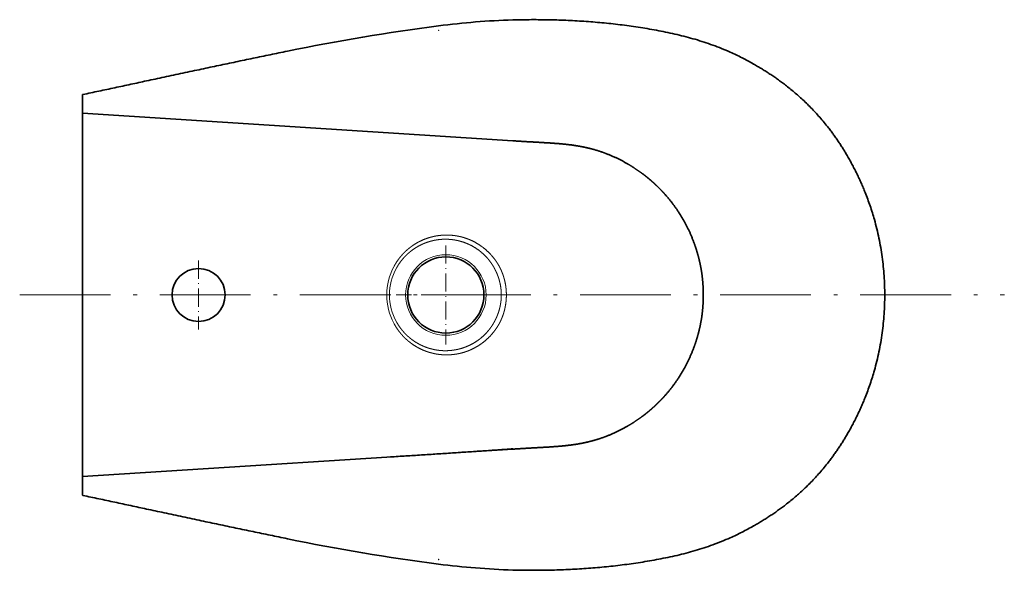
# Model space of a CAD drawing. Extents: x 34 to 418, y 14 to 291.
# Tile 9 of 10: x 143 to 273, y 199 to 272. Entities that reach past the tile are written whole.
import ezdxf

# ---------------------------------------------------------------- set-up
doc = ezdxf.new("R2010")
doc.units = 0
doc.linetypes.add('DASHDOT', pattern=[18.5, 12, -3, 0.5, -3])
doc.layers.get('0').update_dxf_attribs({"lineweight": 13})

# ---------------------------------------------------------------- blocks, each defined once
blk = doc.blocks.new('BLOCK11')
at = {"color": 7, "linetype": 'DASHDOT', "lineweight": 13}
for p, q in [((240, 32.73), (240, -32.73)), ((272.73, 0), (207.27, 0))]:
    blk.add_line(p, q, dxfattribs=at)
blk = doc.blocks.new('BLOCK12')
at = {"color": 7, "linetype": 'DASHDOT', "lineweight": 13}
for p, q in [((76.72, 22.75), (76.72, -22.75)), ((99.47, 0), (53.97, 0))]:
    blk.add_line(p, q, dxfattribs=at)
blk = doc.blocks.new('BLOCK13')
at = {"color": 7, "lineweight": 35, "ltscale": 0.007026}
for p, q in [((0, 132.35), (0.27, 132.41)), ((0, -132.35), (0.27, -132.41))]:
    blk.add_line(p, q, dxfattribs=at)
at = {"color": 7, "lineweight": 35, "ltscale": 0.308724}
for p, q in [((0, 132.35), (0, 120)), ((0, 132.35), (0, 120)), ((0, -132.35), (0, -120)), ((0, -132.35), (0, -120))]:
    blk.add_line(p, q, dxfattribs=at)
at = {"color": 7, "lineweight": 35, "ltscale": 0.074775}
blk.add_line((0, 120), (0, 117.01), dxfattribs=at)
at = {"color": 7, "lineweight": 35}
for p, q in [((0, 120), (284.27, 101.85)), ((0, -120), (0, 120)), ((0, 0), (0, 117.01)), ((0, 0), (0, -117.01)), ((0, -120), (284.27, -101.85))]:
    blk.add_line(p, q, dxfattribs=at)
at = {"color": 7, "lineweight": 35, "ltscale": 0.000644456}
blk.add_line((516.87, 67.73), (516.86, 67.75), dxfattribs=at)
at = {"color": 7, "lineweight": 35, "ltscale": 0.000566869}
blk.add_line((516.87, -67.73), (516.87, -67.75), dxfattribs=at)
at = {"color": 7, "lineweight": 35, "ltscale": 0.074796}
blk.add_line((0, -120), (0, -117.01), dxfattribs=at)
at = {"color": 7, "lineweight": 35, "ltscale": 0.003162}
blk.add_line((443.25, -152.55), (443.14, -152.61), dxfattribs=at)
at = {"color": 7, "lineweight": 13}
blk.add_circle((240, 0), 26.61, dxfattribs=at)
for centre, radius, start, end in [((409.63, -1168.97), 1358.02, 97.38003, 101.65245), ((299.19, -316.47), 498.39, 91.71973, 97.37844), ((240.71, 0), 39.73, 151.9513, 180.00278), ((239.55, 0), 36.74, 151.14284, 179.9975), ((240.71, 0), 39.73, 179.99722, 208.0487), ((239.55, 0), 36.74, 180.0025, 208.85716), ((409.63, 1168.97), 1358.02, 258.34755, 262.61997), ((299.19, 316.47), 498.39, 262.62156, 268.28027)]:
    blk.add_arc(centre, radius, start, end, dxfattribs=at)
at = {"color": 7, "lineweight": 35}
for centre, radius, start, end in [((409.74, -1169.31), 1358.38, 97.38281, 101.65412), ((299.23, -316.57), 498.5, 91.724, 97.38152), ((240, 0), 25.18, 0, 180), ((76.72, 0), 17.5, 0, 180), ((76.72, 0), 17.5, 180, 360), ((240, 0), 25.18, 180, 360), ((409.74, 1169.31), 1358.38, 258.34588, 262.61718), ((299.23, 316.56), 498.49, 262.61844, 268.27606)]:
    blk.add_arc(centre, radius, start, end, dxfattribs=at)
for points, degree, knots in [([(443.25, 152.55), (440.73, 153.99), (435.64, 156.76), (428.54, 160.13), (422.08, 162.87), (416.32, 165.08), (410.5, 167.1), (404.62, 168.92), (398.68, 170.56), (392.68, 172.04), (386.63, 173.38), (380.56, 174.59), (374.51, 175.69), (368.48, 176.68), (362.48, 177.58), (356.5, 178.38), (350.54, 179.09), (344.59, 179.71), (338.63, 180.25), (332.67, 180.71), (326.7, 181.09), (320.71, 181.4), (314.69, 181.63), (308.64, 181.79), (302.57, 181.88), (296.47, 181.89), (290.36, 181.84), (286.28, 181.76), (284.24, 181.71)], 3, [0, 0, 0, 0, 8.70114, 17.367054, 23.570048, 29.737095, 35.886135, 42.032515, 48.194053, 54.378871, 60.582156, 66.777926, 72.932247, 79.039067, 85.10289, 91.131158, 97.132981, 103.117548, 109.092952, 115.067606, 121.050478, 127.049817, 133.071449, 139.11842, 145.191947, 151.289794, 157.406468, 163.5338, 163.5338, 163.5338, 163.5338]), ([(235.28, 174.77), (235.28, 174.77), (235.29, 174.76), (235.3, 174.76), (235.32, 174.76), (235.33, 174.75), (235.33, 174.75), (235.33, 174.75), (235.33, 174.75), (235.33, 174.75), (235.34, 174.75), (235.34, 174.75), (235.34, 174.75), (235.34, 174.75), (235.34, 174.75), (235.34, 174.75), (235.34, 174.75), (235.34, 174.75), (235.34, 174.74), (235.35, 174.74), (235.35, 174.74), (235.35, 174.74), (235.35, 174.74), (235.35, 174.74)], 5, [0, 0, 0, 0, 0, 0, 0.0592777, 0.0592777, 0.0592777, 0.0724987, 0.0724987, 0.0724987, 0.0842482, 0.0842482, 0.0842482, 0.094655, 0.094655, 0.094655, 0.104194, 0.104194, 0.104194, 0.1134919, 0.1134919, 0.1134919, 0.1221427, 0.1221427, 0.1221427, 0.1221427, 0.1221427, 0.1221427]), ([(0.27, 132.41), (2.03, 132.78), (5.54, 133.54), (10.81, 134.66), (16.08, 135.79), (21.35, 136.92), (26.62, 138.05), (31.89, 139.18), (37.15, 140.3), (42.53, 141.46), (48.15, 142.66), (54.05, 143.92), (60.15, 145.23), (66.32, 146.55), (72.45, 147.86), (78.45, 149.14), (84.27, 150.38), (89.98, 151.59), (95.65, 152.79), (101.32, 153.98), (106.99, 155.17), (112.66, 156.36), (118.33, 157.54), (124, 158.72), (129.67, 159.89), (133.45, 160.67), (135.34, 161.06)], 3, [0, 0, 0, 0, 5.389135, 10.776877, 16.16479, 21.552784, 26.940741, 32.32859, 37.716383, 43.08586, 48.850002, 54.931129, 61.198483, 67.553421, 73.872463, 80.018518, 85.94241, 91.738543, 97.530772, 103.323543, 109.116215, 114.908305, 120.699544, 126.489945, 132.279864, 138.072537, 138.072537, 138.072537, 138.072537]), ([(516.86, 67.75), (516.45, 68.78), (515.62, 70.82), (514.31, 73.87), (512.94, 76.88), (511.53, 79.88), (510.06, 82.85), (508.53, 85.8), (506.94, 88.72), (505.39, 91.46), (503.88, 94.02), (502.41, 96.42), (500.91, 98.79), (499.35, 101.16), (497.75, 103.5), (496.09, 105.84), (494.39, 108.15), (492.31, 110.88), (489.82, 113.98), (486.94, 117.37), (484.03, 120.61), (481.09, 123.71), (478.07, 126.72), (475.09, 129.53), (472.17, 132.15), (469.32, 134.59), (466.45, 136.94), (463.68, 139.1), (461.02, 141.1), (458.47, 142.93), (455.92, 144.7), (453.39, 146.39), (450.88, 148), (448.37, 149.54), (445.83, 151.06), (444.12, 152.05), (443.25, 152.55)], 3, [0, 0, 0, 0, 3.31609, 6.629317, 9.939867, 13.247988, 16.563846, 19.877918, 23.210462, 26.542041, 29.335127, 32.128155, 34.953134, 37.778668, 40.619786, 43.487038, 46.355796, 49.246737, 53.759709, 58.296845, 62.566864, 66.842358, 71.107258, 75.357803, 79.136922, 82.8867, 86.599272, 90.266465, 93.42664, 96.580646, 99.681404, 102.730189, 105.711668, 108.62766, 111.572129, 114.577716, 114.577716, 114.577716, 114.577716]), ([(284.28, 101.85), (287.99, 101.61), (291.71, 101.37), (295.49, 101.16), (304.02, 100.7), (312.68, 100.17), (317.5, 99.8), (322.73, 99.21), (327.92, 98.32), (328.43, 98.23), (329.46, 98.04), (330.49, 97.83), (331, 97.73), (335.3, 96.82), (339.56, 95.68), (343.23, 94.49), (350.51, 91.69), (357.36, 88.23), (360.74, 86.3), (364.25, 84.1), (367.64, 81.71), (367.83, 81.58), (368.23, 81.29), (368.62, 81.01), (368.81, 80.88), (369.35, 80.49), (369.85, 80.12), (370.15, 79.9), (370.85, 79.38), (371.48, 78.89), (371.85, 78.59), (372.49, 78.08), (373.23, 77.47), (373.48, 77.27), (373.85, 76.96), (374.24, 76.63), (374.37, 76.53), (374.63, 76.31), (374.88, 76.09), (375.01, 75.98), (375.66, 75.42), (376.3, 74.86), (376.81, 74.41), (378.04, 73.29), (379.25, 72.15), (379.95, 71.47), (381.34, 70.09), (382.7, 68.67), (383.37, 67.96), (388.7, 62.12), (393.45, 55.77), (397.04, 49.96), (400.57, 43), (403.4, 35.76), (403.74, 34.84), (404.25, 33.45), (404.73, 32.05), (404.88, 31.59), (405.19, 30.65), (405.48, 29.71), (405.63, 29.24), (406.36, 26.82), (407.02, 24.41), (407.49, 22.48), (408.32, 18.7), (408.94, 14.97), (409.2, 13.12), (409.62, 9.44), (409.87, 5.68), (409.95, 3.8), (410, 1.9), (410, 0)], 5, [0, 0, 0, 0, 0, 0, 32.647585, 32.647585, 32.647585, 72.810342, 72.810342, 72.810342, 77.21486, 77.21486, 77.21486, 81.619378, 81.619378, 81.619378, 114.218957, 114.218957, 114.218957, 148.299702, 148.299702, 148.299702, 150.522445, 150.522445, 150.522445, 152.692534, 152.692534, 152.692534, 157.039582, 157.039582, 157.039582, 163.488865, 163.488865, 163.488865, 166.476759, 166.476759, 166.476759, 167.970717, 167.970717, 167.970717, 169.464675, 169.464675, 169.464675, 175.438487, 175.438487, 175.438487, 184.073455, 184.073455, 184.073455, 192.681024, 192.681024, 192.681024, 253.508635, 253.508635, 253.508635, 262.327348, 262.327348, 262.327348, 266.730499, 266.730499, 266.730499, 271.133651, 271.133651, 271.133651, 289.407169, 289.407169, 289.407169, 307.357479, 307.357479, 307.357479, 324.808324, 324.808324, 324.808324, 324.808324, 324.808324, 324.808324]), ([(516.87, 67.73), (517.46, 66.26), (518.59, 63.31), (520.18, 58.84), (521.65, 54.33), (523.14, 49.28), (524.61, 43.68), (526, 37.53), (527.17, 31.33), (528.13, 25.1), (528.88, 18.85), (529.42, 12.57), (529.75, 6.29), (529.82, 2.09), (529.82, 0)], 3, [0, 0, 0, 0, 4.738635, 9.479993, 14.225359, 18.975402, 25.276552, 31.582989, 37.89023, 44.194501, 50.494737, 56.791414, 63.085594, 69.367779, 69.367779, 69.367779, 69.367779]), ([(284.28, -101.85), (287.99, -101.61), (291.71, -101.37), (295.49, -101.16), (304.02, -100.7), (312.68, -100.17), (317.5, -99.8), (322.73, -99.21), (327.92, -98.32), (328.43, -98.23), (329.46, -98.04), (330.49, -97.83), (331, -97.73), (335.3, -96.82), (339.56, -95.68), (343.23, -94.49), (350.51, -91.69), (357.36, -88.23), (360.74, -86.3), (364.25, -84.1), (367.64, -81.71), (367.83, -81.58), (368.23, -81.29), (368.62, -81.01), (368.81, -80.88), (369.35, -80.49), (369.85, -80.12), (370.15, -79.9), (370.85, -79.38), (371.48, -78.89), (371.85, -78.59), (372.49, -78.08), (373.23, -77.47), (373.48, -77.27), (373.85, -76.96), (374.24, -76.63), (374.37, -76.53), (374.63, -76.31), (374.88, -76.09), (375.01, -75.98), (375.66, -75.42), (376.3, -74.86), (376.81, -74.41), (378.04, -73.29), (379.25, -72.15), (379.95, -71.47), (381.34, -70.09), (382.7, -68.67), (383.37, -67.96), (388.7, -62.12), (393.45, -55.77), (397.04, -49.96), (400.57, -43), (403.4, -35.76), (403.74, -34.84), (404.25, -33.45), (404.73, -32.05), (404.88, -31.59), (405.19, -30.65), (405.48, -29.71), (405.63, -29.24), (406.36, -26.82), (407.02, -24.41), (407.49, -22.48), (408.32, -18.7), (408.94, -14.97), (409.2, -13.12), (409.62, -9.44), (409.87, -5.68), (409.95, -3.8), (410, -1.9), (410, 0)], 5, [0, 0, 0, 0, 0, 0, 32.647585, 32.647585, 32.647585, 72.810342, 72.810342, 72.810342, 77.21486, 77.21486, 77.21486, 81.619378, 81.619378, 81.619378, 114.218957, 114.218957, 114.218957, 148.299702, 148.299702, 148.299702, 150.522445, 150.522445, 150.522445, 152.692534, 152.692534, 152.692534, 157.039582, 157.039582, 157.039582, 163.488865, 163.488865, 163.488865, 166.476759, 166.476759, 166.476759, 167.970717, 167.970717, 167.970717, 169.464675, 169.464675, 169.464675, 175.438487, 175.438487, 175.438487, 184.073455, 184.073455, 184.073455, 192.681024, 192.681024, 192.681024, 253.508635, 253.508635, 253.508635, 262.327348, 262.327348, 262.327348, 266.730499, 266.730499, 266.730499, 271.133651, 271.133651, 271.133651, 289.407169, 289.407169, 289.407169, 307.357479, 307.357479, 307.357479, 324.808324, 324.808324, 324.808324, 324.808324, 324.808324, 324.808324]), ([(516.87, -67.73), (517.46, -66.26), (518.59, -63.31), (520.18, -58.84), (521.65, -54.33), (523.14, -49.28), (524.61, -43.68), (526, -37.53), (527.17, -31.33), (528.13, -25.1), (528.88, -18.85), (529.42, -12.57), (529.75, -6.29), (529.82, -2.09), (529.82, 0)], 3, [0, 0, 0, 0, 4.738635, 9.479993, 14.225359, 18.975402, 25.276552, 31.582989, 37.89023, 44.194501, 50.494737, 56.791414, 63.085594, 69.367751, 69.367751, 69.367751, 69.367751]), ([(516.87, -67.75), (516.46, -68.78), (515.62, -70.82), (514.31, -73.87), (512.94, -76.88), (511.53, -79.88), (510.06, -82.85), (508.53, -85.79), (506.94, -88.72), (505.39, -91.46), (503.88, -94.02), (502.41, -96.42), (500.91, -98.79), (499.35, -101.16), (497.75, -103.5), (496.09, -105.84), (494.39, -108.15), (492.31, -110.88), (489.82, -113.98), (486.94, -117.37), (484.03, -120.61), (481.09, -123.71), (478.07, -126.72), (475.09, -129.53), (472.17, -132.15), (469.32, -134.59), (466.45, -136.94), (463.68, -139.11), (461.01, -141.11), (458.45, -142.95), (455.89, -144.72), (453.35, -146.42), (450.83, -148.03), (448.31, -149.58), (445.75, -151.11), (444.01, -152.11), (443.14, -152.61)], 3, [0, 0, 0, 0, 3.316525, 6.630187, 9.94117, 13.249723, 16.565922, 19.880335, 23.213222, 26.545144, 29.33823, 32.131258, 34.956238, 37.781772, 40.622889, 43.490141, 46.358899, 49.249841, 53.762812, 58.299948, 62.569967, 66.845461, 71.110361, 75.360906, 79.140025, 82.889803, 86.602375, 90.269568, 93.442776, 96.609767, 99.722762, 102.78353, 105.770475, 108.690997, 111.669108, 114.707289, 114.707289, 114.707289, 114.707289]), ([(203.41, -107.01), (206.82, -106.79), (213.65, -106.36), (223.87, -105.7), (234.1, -105.04), (244.28, -104.38), (254.41, -103.71), (264.44, -103.04), (274.38, -102.36), (280.99, -101.9), (284.27, -101.66)], 3, [0, 0, 0, 0, 10.259354, 20.520609, 30.742485, 41.001023, 51.137706, 61.175084, 71.16446, 81.042531, 81.042531, 81.042531, 81.042531]), ([(0.27, -132.41), (2.03, -132.78), (5.54, -133.54), (10.81, -134.66), (16.08, -135.79), (21.35, -136.92), (26.62, -138.05), (31.89, -139.18), (37.15, -140.3), (42.53, -141.46), (48.15, -142.66), (54.05, -143.92), (60.15, -145.23), (66.32, -146.55), (72.45, -147.86), (78.45, -149.14), (84.27, -150.38), (89.98, -151.59), (95.65, -152.79), (101.32, -153.98), (106.99, -155.17), (112.66, -156.36), (118.33, -157.54), (124, -158.72), (129.67, -159.89), (133.45, -160.67), (135.34, -161.06)], 3, [0, 0, 0, 0, 5.389135, 10.776877, 16.16479, 21.552784, 26.940741, 32.32859, 37.716383, 43.08586, 48.850002, 54.931129, 61.198483, 67.553421, 73.872463, 80.018518, 85.94241, 91.738543, 97.530772, 103.323543, 109.116215, 114.908305, 120.699544, 126.489945, 132.279864, 138.072538, 138.072538, 138.072538, 138.072538]), ([(443.25, -152.55), (440.73, -153.99), (435.64, -156.76), (428.54, -160.13), (422.08, -162.87), (416.32, -165.08), (410.5, -167.1), (404.62, -168.92), (398.68, -170.56), (392.68, -172.04), (386.63, -173.38), (380.56, -174.59), (374.51, -175.69), (368.48, -176.68), (362.48, -177.58), (356.5, -178.38), (350.54, -179.09), (344.59, -179.71), (338.63, -180.25), (332.67, -180.71), (326.7, -181.09), (320.71, -181.4), (314.69, -181.63), (308.64, -181.79), (302.57, -181.88), (296.47, -181.89), (290.36, -181.84), (286.28, -181.76), (284.24, -181.71)], 3, [0, 0, 0, 0, 8.70114, 17.367054, 23.570048, 29.737095, 35.886135, 42.032515, 48.194053, 54.378871, 60.582156, 66.777926, 72.932247, 79.039067, 85.10289, 91.131158, 97.132981, 103.117548, 109.092952, 115.067606, 121.050478, 127.049817, 133.071449, 139.11842, 145.191947, 151.289794, 157.406468, 163.5338, 163.5338, 163.5338, 163.5338]), ([(235.28, -174.77), (235.28, -174.77), (235.29, -174.76), (235.3, -174.76), (235.32, -174.76), (235.33, -174.75), (235.33, -174.75), (235.33, -174.75), (235.33, -174.75), (235.33, -174.75), (235.34, -174.75), (235.34, -174.75), (235.34, -174.75), (235.34, -174.75), (235.34, -174.75), (235.34, -174.75), (235.34, -174.75), (235.34, -174.75), (235.34, -174.74), (235.35, -174.74), (235.35, -174.74), (235.35, -174.74), (235.35, -174.74), (235.35, -174.74)], 5, [0, 0, 0, 0, 0, 0, 0.0592777, 0.0592777, 0.0592777, 0.0724987, 0.0724987, 0.0724987, 0.0842482, 0.0842482, 0.0842482, 0.094655, 0.094655, 0.094655, 0.104194, 0.104194, 0.104194, 0.1134919, 0.1134919, 0.1134919, 0.1221427, 0.1221427, 0.1221427, 0.1221427, 0.1221427, 0.1221427])]:
    blk.add_open_spline(points, degree=degree, knots=knots, dxfattribs=at)
at = {"color": 7, "lineweight": 13}
for points, knots in [([(443.25, 152.55), (442.46, 153), (441.67, 153.45), (440.87, 153.89), (439.3, 154.75), (437.72, 155.6), (436.94, 156), (435.05, 156.98), (433.14, 157.92), (432.02, 158.46), (428.57, 160.08), (425.1, 161.6), (422.75, 162.58), (419.18, 164), (415.57, 165.32), (414.34, 165.76), (410.58, 167.06), (406.79, 168.25), (404.22, 169.02), (400.28, 170.12), (396.31, 171.13), (394.93, 171.47), (391.27, 172.34), (387.59, 173.15), (385.29, 173.63), (382.18, 174.25), (379.06, 174.84), (378.25, 174.99), (371.94, 176.14), (365.65, 177.14), (360.19, 177.92), (350.75, 179.1), (341.32, 180.02), (337.34, 180.36), (329.18, 180.96), (320.99, 181.38), (316.79, 181.56), (307.79, 181.83), (298.74, 181.91), (293.91, 181.89), (289.07, 181.82), (284.24, 181.7)], [0, 0, 0, 0, 0, 0, 7.675283, 7.675283, 7.675283, 15.063572, 15.063572, 15.063572, 25.570208, 25.570208, 25.570208, 47.205177, 47.205177, 47.205177, 58.343259, 58.343259, 58.343259, 81.203078, 81.203078, 81.203078, 93.268735, 93.268735, 93.268735, 113.198781, 113.198781, 113.198781, 120.254575, 120.254575, 120.254575, 167.947818, 167.947818, 167.947818, 202.758803, 202.758803, 202.758803, 239.193586, 239.193586, 239.193586, 280.593569, 280.593569, 280.593569, 280.593569, 280.593569, 280.593569]), ([(0.27, 132.41), (0.44, 132.44), (0.61, 132.48), (0.77, 132.51), (8.82, 134.24), (16.87, 135.96), (24.76, 137.65), (32.8, 139.37), (40.84, 141.09), (41.18, 141.17), (41.54, 141.24), (41.9, 141.32), (42.09, 141.36), (42.67, 141.48), (43.23, 141.61), (43.6, 141.68), (44.09, 141.79), (44.58, 141.89), (44.68, 141.92), (45.47, 142.08), (46.26, 142.25), (46.96, 142.4), (48.85, 142.81), (50.76, 143.22), (51.97, 143.48), (54.5, 144.02), (57.06, 144.57), (58.54, 144.88), (61.9, 145.6), (65.29, 146.33), (67.34, 146.77), (70.66, 147.48), (73.95, 148.18), (75.27, 148.46), (77.51, 148.94), (79.72, 149.41), (80.69, 149.62), (82.32, 149.96), (83.94, 150.31), (84.59, 150.44), (85.89, 150.72), (87.19, 151), (87.84, 151.13), (97.48, 153.18), (107.13, 155.21), (116.12, 157.09), (125.34, 159), (134.56, 160.9), (134.89, 160.97), (135.12, 161.01), (135.34, 161.06)], [0, 0, 0, 0, 0, 0, 1.470347, 1.470347, 1.470347, 71.283437, 71.283437, 71.283437, 72.695778, 72.695778, 72.695778, 74.436525, 74.436525, 74.436525, 77.935571, 77.935571, 77.935571, 78.805385, 78.805385, 78.805385, 84.894049, 84.894049, 84.894049, 95.267855, 95.267855, 95.267855, 106.386873, 106.386873, 106.386873, 123.446576, 123.446576, 123.446576, 134.076361, 134.076361, 134.076361, 142.531761, 142.531761, 142.531761, 148.284789, 148.284789, 148.284789, 154.037816, 154.037816, 154.037816, 233.538335, 233.538335, 233.538335, 235.524625, 235.524625, 235.524625, 235.524625, 235.524625, 235.524625]), ([(529.81, 0), (529.81, 0.08), (529.81, 0.16), (529.81, 0.24), (529.81, 5.05), (529.63, 9.86), (529.31, 14.59), (528.33, 24.58), (526.68, 34.5), (525.62, 39.71), (524.2, 45.51), (522.55, 51.24), (522.37, 51.87), (522, 53.12), (521.61, 54.37), (521.42, 54.99), (520.83, 56.86), (520.21, 58.72), (519.78, 59.96), (518.97, 62.27), (518.11, 64.56), (517.71, 65.62), (517.3, 66.68), (516.87, 67.73)], [0, 0, 0, 0, 0, 0, 0.718273, 0.718273, 0.718273, 40.495941, 40.495941, 40.495941, 85.144883, 85.144883, 85.144883, 90.634487, 90.634487, 90.634487, 96.124092, 96.124092, 96.124092, 107.156797, 107.156797, 107.156797, 116.719547, 116.719547, 116.719547, 116.719547, 116.719547, 116.719547]), ([(240, 39.58), (238.87, 39.56), (237.74, 39.51), (236.6, 39.42), (235.4, 39.27), (234.22, 39.09), (234.17, 39.08), (234.06, 39.06), (233.96, 39.04), (233.91, 39.03), (233.8, 39.02), (233.7, 39), (233.65, 38.99), (233.56, 38.97), (233.46, 38.96), (233.41, 38.95), (233.26, 38.92), (233.12, 38.89), (233.02, 38.88), (232.69, 38.81), (232.35, 38.74), (232.1, 38.69), (231.84, 38.63), (231.57, 38.57), (231.56, 38.57), (231.55, 38.56), (231.53, 38.56), (231.52, 38.56), (231.49, 38.55), (231.45, 38.54), (231.43, 38.54), (231.38, 38.52), (231.32, 38.51), (231.3, 38.51), (231.24, 38.49), (231.19, 38.48), (231.16, 38.47), (231.11, 38.46), (231.05, 38.45), (231.02, 38.44), (230.99, 38.43), (230.95, 38.42), (230.94, 38.42), (230.92, 38.41), (230.9, 38.41), (230.89, 38.41), (230.87, 38.4), (230.85, 38.4), (230.84, 38.39), (230.76, 38.37), (230.68, 38.35), (230.56, 38.32), (230.46, 38.3), (230.36, 38.27), (230.34, 38.27), (230.31, 38.26), (230.28, 38.25), (230.27, 38.25), (230.25, 38.24), (230.23, 38.24), (230.22, 38.23), (229.68, 38.09), (229.14, 37.94), (228.61, 37.77), (227.63, 37.46), (226.65, 37.1), (226.2, 36.93), (223.88, 36.01), (221.61, 34.89), (219.83, 33.87), (217.77, 32.49), (215.81, 30.95), (215.5, 30.7), (214.87, 30.17), (214.25, 29.63), (213.94, 29.36), (213.35, 28.81), (212.77, 28.24), (212.49, 27.96), (212.19, 27.65), (211.89, 27.34), (211.88, 27.33), (211.84, 27.28), (211.79, 27.24), (211.77, 27.21), (211.73, 27.17), (211.69, 27.12), (211.66, 27.1), (211.62, 27.05), (211.59, 27.02), (211.57, 27), (211.43, 26.85), (211.3, 26.7), (211.18, 26.57), (210.96, 26.32), (210.74, 26.07), (210.64, 25.96), (210.24, 25.49), (209.85, 25.02), (209.56, 24.66), (208.53, 23.33), (207.56, 21.95), (206.9, 20.91), (206.28, 19.85), (205.69, 18.76)], [0, 0, 0, 0, 0, 0, 21.560144, 21.560144, 21.560144, 22.527035, 22.527035, 22.527035, 23.493925, 23.493925, 23.493925, 24.430492, 24.430492, 24.430492, 25.367059, 25.367059, 25.367059, 27.240189, 27.240189, 27.240189, 32.049823, 32.049823, 32.049823, 32.23458, 32.23458, 32.23458, 32.419337, 32.419337, 32.419337, 32.812838, 32.812838, 32.812838, 33.216425, 33.216425, 33.216425, 33.619956, 33.619956, 33.619956, 34.023487, 34.023487, 34.023487, 34.207234, 34.207234, 34.207234, 34.390982, 34.390982, 34.390982, 34.574728, 34.574728, 34.574728, 35.728818, 35.728818, 35.728818, 36.117727, 36.117727, 36.117727, 36.301514, 36.301514, 36.301514, 36.485301, 36.485301, 36.485301, 46.69274, 46.69274, 46.69274, 55.546162, 55.546162, 55.546162, 92.648478, 92.648478, 92.648478, 99.95002, 99.95002, 99.95002, 107.231416, 107.231416, 107.231416, 114.338143, 114.338143, 114.338143, 114.790237, 114.790237, 114.790237, 115.24233, 115.24233, 115.24233, 115.694424, 115.694424, 115.694424, 116.146264, 116.146264, 116.146264, 119.309133, 119.309133, 119.309133, 122.003274, 122.003274, 122.003274, 130.085616, 130.085616, 130.085616, 151.388322, 151.388322, 151.388322, 151.388322, 151.388322, 151.388322]), ([(279.96, 0), (279.96, 0.21), (279.96, 0.42), (279.96, 0.62), (279.95, 1.04), (279.94, 1.46), (279.93, 1.67), (279.88, 2.71), (279.8, 3.75), (279.72, 4.59), (279.52, 6.15), (279.24, 7.69), (279.1, 8.4), (278.88, 9.4), (278.62, 10.4), (278.54, 10.69), (278.29, 11.59), (278.02, 12.46), (277.83, 13.01), (277.58, 13.75), (277.29, 14.48), (277.22, 14.66), (277.11, 14.94), (277, 15.21), (276.97, 15.29), (276.89, 15.48), (276.81, 15.66), (276.78, 15.75), (276.71, 15.91), (276.64, 16.06), (276.61, 16.13), (276.35, 16.73), (276.07, 17.33), (275.8, 17.85), (275.52, 18.41), (275.21, 18.96), (275.19, 19), (275.15, 19.08), (275.11, 19.16), (275.09, 19.19), (275.01, 19.33), (274.93, 19.48), (274.86, 19.59), (274.7, 19.87), (274.53, 20.16), (274.43, 20.34), (274.19, 20.73), (273.95, 21.11), (273.82, 21.3), (273.69, 21.51), (273.56, 21.71), (273.54, 21.74), (273.49, 21.82), (273.44, 21.89), (273.41, 21.93), (273.28, 22.13), (273.14, 22.33), (273.03, 22.48), (272.77, 22.86), (272.51, 23.21), (272.36, 23.42), (272.04, 23.84), (271.69, 24.29), (271.51, 24.52), (271.2, 24.9), (270.89, 25.27), (270.79, 25.39), (269.56, 26.84), (268.24, 28.23), (266.92, 29.48), (264.37, 31.62), (261.4, 33.6), (260.06, 34.41), (257.29, 35.9), (254.25, 37.14), (252.72, 37.68), (251.03, 38.18), (249.32, 38.58), (249.24, 38.6), (249.03, 38.64), (248.82, 38.69), (248.74, 38.71), (248.11, 38.84), (247.5, 38.96), (247.01, 39.04), (246.19, 39.17), (245.41, 39.27), (245.09, 39.31), (244.54, 39.37), (243.96, 39.43), (243.73, 39.45), (243.14, 39.49), (242.51, 39.53), (242.12, 39.55), (241.46, 39.57), (240.79, 39.58), (240.53, 39.58), (240.27, 39.58), (240, 39.58)], [0, 0, 0, 0, 0, 0, 6.012462, 6.012462, 6.012462, 12.024923, 12.024923, 12.024923, 35.884403, 35.884403, 35.884403, 56.546911, 56.546911, 56.546911, 65.382936, 65.382936, 65.382936, 83.121929, 83.121929, 83.121929, 88.845616, 88.845616, 88.845616, 91.793851, 91.793851, 91.793851, 94.655697, 94.655697, 94.655697, 96.698516, 96.698516, 96.698516, 113.56217, 113.56217, 113.56217, 114.844197, 114.844197, 114.844197, 116.149048, 116.149048, 116.149048, 119.250988, 119.250988, 119.250988, 123.543138, 123.543138, 123.543138, 128.970841, 128.970841, 128.970841, 130.249607, 130.249607, 130.249607, 131.528373, 131.528373, 131.528373, 137.264117, 137.264117, 137.264117, 145.925159, 145.925159, 145.925159, 154.582932, 154.582932, 154.582932, 158.95429, 158.95429, 158.95429, 205.492415, 205.492415, 205.492415, 239.759428, 239.759428, 239.759428, 272.581052, 272.581052, 272.581052, 274.716332, 274.716332, 274.716332, 276.813382, 276.813382, 276.813382, 287.507137, 287.507137, 287.507137, 295.625746, 295.625746, 295.625746, 301.022057, 301.022057, 301.022057, 308.889458, 308.889458, 308.889458, 313.93577, 313.93577, 313.93577, 313.93577, 313.93577, 313.93577]), ([(239.97, 36.83), (238.94, 36.84), (237.92, 36.81), (236.88, 36.75), (235.79, 36.64), (234.7, 36.49), (234.65, 36.48), (234.51, 36.46), (234.36, 36.44), (234.26, 36.43), (234.06, 36.4), (233.86, 36.36), (233.78, 36.35), (233.58, 36.32), (233.39, 36.29), (233.3, 36.27), (233, 36.22), (232.7, 36.16), (232.51, 36.12), (232.28, 36.08), (232.06, 36.03), (232.04, 36.03), (232.01, 36.02), (231.98, 36.01), (231.96, 36.01), (231.92, 36), (231.89, 35.99), (231.87, 35.99), (231.81, 35.98), (231.76, 35.96), (231.72, 35.96), (231.65, 35.94), (231.58, 35.92), (231.53, 35.91), (231.48, 35.9), (231.43, 35.89), (231.4, 35.88), (231.35, 35.87), (231.3, 35.86), (231.27, 35.85), (231.19, 35.83), (231.11, 35.81), (231.06, 35.8), (230.98, 35.78), (230.9, 35.76), (230.88, 35.76), (230.84, 35.75), (230.79, 35.74), (230.77, 35.73), (230.53, 35.67), (230.29, 35.61), (230.07, 35.55), (229.3, 35.34), (228.53, 35.1), (227.98, 34.92), (226.69, 34.47), (225.41, 33.96), (224.68, 33.64), (222.53, 32.64), (220.45, 31.46), (219.1, 30.6), (217.47, 29.43), (215.92, 28.14), (215.61, 27.88), (214.99, 27.34), (214.39, 26.79), (214.08, 26.49), (213.76, 26.18), (213.44, 25.86), (213.43, 25.84), (213.39, 25.81), (213.35, 25.76), (213.33, 25.74), (213.29, 25.7), (213.25, 25.66), (213.22, 25.63), (213.18, 25.59), (213.14, 25.55), (213.13, 25.54), (212.92, 25.32), (212.72, 25.1), (212.53, 24.9), (211.42, 23.69), (210.38, 22.41), (209.56, 21.3), (208.64, 19.92), (207.8, 18.49), (207.66, 18.26), (207.53, 18.03), (207.41, 17.81)], [0, 0, 0, 0, 0, 0, 20.948774, 20.948774, 20.948774, 21.934409, 21.934409, 21.934409, 23.905677, 23.905677, 23.905677, 25.999187, 25.999187, 25.999187, 27.972672, 27.972672, 27.972672, 32.311752, 32.311752, 32.311752, 32.608902, 32.608902, 32.608902, 32.906067, 32.906067, 32.906067, 33.203231, 33.203231, 33.203231, 33.797357, 33.797357, 33.797357, 34.352456, 34.352456, 34.352456, 34.798977, 34.798977, 34.798977, 35.245498, 35.245498, 35.245498, 36.170738, 36.170738, 36.170738, 36.617208, 36.617208, 36.617208, 37.063678, 37.063678, 37.063678, 41.527383, 41.527383, 41.527383, 52.78964, 52.78964, 52.78964, 68.286342, 68.286342, 68.286342, 98.627376, 98.627376, 98.627376, 106.107326, 106.107326, 106.107326, 114.033969, 114.033969, 114.033969, 114.497308, 114.497308, 114.497308, 114.980912, 114.980912, 114.980912, 115.424221, 115.424221, 115.424221, 115.949539, 115.949539, 115.949539, 121.04105, 121.04105, 121.04105, 146.409628, 146.409628, 146.409628, 151.168111, 151.168111, 151.168111, 151.168111, 151.168111, 151.168111]), ([(276.62, 0), (276.62, 0.19), (276.62, 0.39), (276.61, 0.58), (276.61, 0.97), (276.59, 1.36), (276.58, 1.56), (276.53, 2.72), (276.42, 3.89), (276.3, 4.87), (276.06, 6.42), (275.73, 7.95), (275.6, 8.52), (275.41, 9.27), (275.19, 10.02), (275.14, 10.21), (274.91, 10.99), (274.66, 11.74), (274.46, 12.29), (274.21, 12.97), (273.94, 13.65), (273.88, 13.8), (273.77, 14.06), (273.66, 14.32), (273.6, 14.46), (273.48, 14.73), (273.36, 15.01), (273.3, 15.15), (273.05, 15.68), (272.8, 16.22), (272.6, 16.61), (272.39, 17.01), (272.17, 17.42), (272.16, 17.44), (272.14, 17.48), (272.12, 17.52), (272.11, 17.54), (272.07, 17.6), (272.04, 17.68), (272, 17.75), (271.93, 17.86), (271.87, 17.98), (271.83, 18.05), (271.71, 18.26), (271.58, 18.5), (271.47, 18.67), (271.28, 19), (271.09, 19.31), (271, 19.47), (270.89, 19.64), (270.79, 19.79), (270.77, 19.83), (270.73, 19.89), (270.69, 19.96), (270.66, 19.99), (270.6, 20.09), (270.54, 20.18), (270.5, 20.25), (270.33, 20.5), (270.17, 20.74), (270.06, 20.91), (269.76, 21.33), (269.47, 21.75), (269.28, 22.01), (268.99, 22.4), (268.67, 22.81), (268.58, 22.92), (267.55, 24.21), (266.44, 25.46), (265.34, 26.58), (263.14, 28.57), (260.54, 30.46), (259.29, 31.27), (256.62, 32.83), (253.66, 34.16), (252.1, 34.75), (250.39, 35.3), (248.64, 35.73), (248.56, 35.75), (248.36, 35.8), (248.16, 35.85), (248.07, 35.87), (247.53, 35.99), (247, 36.1), (246.58, 36.18), (246.01, 36.29), (245.45, 36.38), (245.28, 36.4), (244.95, 36.45), (244.62, 36.49), (244.46, 36.52), (243.86, 36.59), (243.23, 36.66), (242.73, 36.71), (242.06, 36.76), (241.36, 36.79), (241.19, 36.8), (240.84, 36.81), (240.5, 36.82), (240.32, 36.83), (240.14, 36.83), (239.97, 36.83)], [0, 0, 0, 0, 0, 0, 6.130683, 6.130683, 6.130683, 12.261366, 12.261366, 12.261366, 42.641214, 42.641214, 42.641214, 60.913366, 60.913366, 60.913366, 67.053291, 67.053291, 67.053291, 86.315945, 86.315945, 86.315945, 90.575636, 90.575636, 90.575636, 95.290454, 95.290454, 95.290454, 99.97936, 99.97936, 99.97936, 113.624994, 113.624994, 113.624994, 114.327668, 114.327668, 114.327668, 115.030342, 115.030342, 115.030342, 116.770142, 116.770142, 116.770142, 118.626651, 118.626651, 118.626651, 122.940893, 122.940893, 122.940893, 127.321222, 127.321222, 127.321222, 128.511952, 128.511952, 128.511952, 129.702682, 129.702682, 129.702682, 132.084138, 132.084138, 132.084138, 139.225026, 139.225026, 139.225026, 150.346722, 150.346722, 150.346722, 154.777972, 154.777972, 154.777972, 198.928738, 198.928738, 198.928738, 234.683874, 234.683874, 234.683874, 270.95367, 270.95367, 270.95367, 273.139009, 273.139009, 273.139009, 275.318806, 275.318806, 275.318806, 285.135857, 285.135857, 285.135857, 289.404998, 289.404998, 289.404998, 293.674139, 293.674139, 293.674139, 304.979586, 304.979586, 304.979586, 308.531068, 308.531068, 308.531068, 312.082549, 312.082549, 312.082549, 312.082549, 312.082549, 312.082549]), ([(279.96, 0), (279.96, -0.21), (279.96, -0.42), (279.96, -0.62), (279.95, -1.04), (279.94, -1.46), (279.93, -1.67), (279.88, -2.71), (279.8, -3.75), (279.72, -4.59), (279.52, -6.15), (279.24, -7.69), (279.1, -8.4), (278.88, -9.4), (278.62, -10.4), (278.54, -10.69), (278.29, -11.59), (278.02, -12.46), (277.83, -13.01), (277.58, -13.75), (277.29, -14.48), (277.22, -14.66), (277.11, -14.94), (277, -15.21), (276.97, -15.29), (276.89, -15.48), (276.81, -15.66), (276.78, -15.75), (276.71, -15.91), (276.64, -16.06), (276.61, -16.13), (276.35, -16.73), (276.07, -17.33), (275.8, -17.85), (275.52, -18.41), (275.21, -18.96), (275.19, -19), (275.15, -19.08), (275.11, -19.16), (275.09, -19.19), (275.01, -19.33), (274.93, -19.48), (274.86, -19.59), (274.7, -19.87), (274.53, -20.16), (274.43, -20.34), (274.19, -20.73), (273.95, -21.11), (273.82, -21.3), (273.69, -21.51), (273.56, -21.71), (273.54, -21.74), (273.49, -21.82), (273.44, -21.89), (273.41, -21.93), (273.28, -22.13), (273.14, -22.33), (273.03, -22.48), (272.77, -22.86), (272.51, -23.21), (272.36, -23.42), (272.04, -23.84), (271.69, -24.29), (271.51, -24.52), (271.2, -24.9), (270.89, -25.27), (270.79, -25.39), (269.56, -26.84), (268.24, -28.23), (266.92, -29.48), (264.37, -31.62), (261.4, -33.6), (260.06, -34.41), (257.29, -35.9), (254.25, -37.14), (252.72, -37.68), (251.03, -38.18), (249.32, -38.58), (249.24, -38.6), (249.03, -38.64), (248.82, -38.69), (248.74, -38.71), (248.11, -38.84), (247.5, -38.96), (247.01, -39.04), (246.19, -39.17), (245.41, -39.27), (245.09, -39.31), (244.54, -39.37), (243.96, -39.43), (243.73, -39.45), (243.14, -39.49), (242.51, -39.53), (242.12, -39.55), (241.46, -39.57), (240.79, -39.58), (240.53, -39.58), (240.27, -39.58), (240, -39.58)], [0, 0, 0, 0, 0, 0, 6.012462, 6.012462, 6.012462, 12.024923, 12.024923, 12.024923, 35.884403, 35.884403, 35.884403, 56.546911, 56.546911, 56.546911, 65.382936, 65.382936, 65.382936, 83.121929, 83.121929, 83.121929, 88.845616, 88.845616, 88.845616, 91.793851, 91.793851, 91.793851, 94.655697, 94.655697, 94.655697, 96.698516, 96.698516, 96.698516, 113.56217, 113.56217, 113.56217, 114.844197, 114.844197, 114.844197, 116.149048, 116.149048, 116.149048, 119.250988, 119.250988, 119.250988, 123.543138, 123.543138, 123.543138, 128.970841, 128.970841, 128.970841, 130.249607, 130.249607, 130.249607, 131.528373, 131.528373, 131.528373, 137.264117, 137.264117, 137.264117, 145.925159, 145.925159, 145.925159, 154.582932, 154.582932, 154.582932, 158.95429, 158.95429, 158.95429, 205.492415, 205.492415, 205.492415, 239.759428, 239.759428, 239.759428, 272.581052, 272.581052, 272.581052, 274.716332, 274.716332, 274.716332, 276.813382, 276.813382, 276.813382, 287.507137, 287.507137, 287.507137, 295.625746, 295.625746, 295.625746, 301.022057, 301.022057, 301.022057, 308.889458, 308.889458, 308.889458, 313.93577, 313.93577, 313.93577, 313.93577, 313.93577, 313.93577]), ([(529.81, 0), (529.81, -0.08), (529.81, -0.16), (529.81, -0.24), (529.81, -5.05), (529.63, -9.86), (529.31, -14.59), (528.33, -24.58), (526.68, -34.5), (525.62, -39.71), (524.2, -45.51), (522.55, -51.24), (522.37, -51.87), (522, -53.12), (521.61, -54.37), (521.42, -54.99), (520.83, -56.86), (520.21, -58.72), (519.78, -59.96), (518.97, -62.27), (518.11, -64.56), (517.71, -65.62), (517.3, -66.68), (516.87, -67.73)], [0, 0, 0, 0, 0, 0, 0.718273, 0.718273, 0.718273, 40.495941, 40.495941, 40.495941, 85.144883, 85.144883, 85.144883, 90.634487, 90.634487, 90.634487, 96.124092, 96.124092, 96.124092, 107.156797, 107.156797, 107.156797, 116.719547, 116.719547, 116.719547, 116.719547, 116.719547, 116.719547]), ([(276.62, 0), (276.62, -0.19), (276.62, -0.39), (276.61, -0.58), (276.61, -0.97), (276.59, -1.36), (276.58, -1.56), (276.53, -2.72), (276.42, -3.89), (276.3, -4.87), (276.06, -6.42), (275.73, -7.95), (275.6, -8.52), (275.41, -9.27), (275.19, -10.02), (275.14, -10.21), (274.91, -10.99), (274.66, -11.74), (274.46, -12.29), (274.21, -12.97), (273.94, -13.65), (273.88, -13.8), (273.77, -14.06), (273.66, -14.32), (273.6, -14.46), (273.48, -14.73), (273.36, -15.01), (273.3, -15.15), (273.05, -15.68), (272.8, -16.22), (272.6, -16.61), (272.39, -17.01), (272.17, -17.42), (272.16, -17.44), (272.14, -17.48), (272.12, -17.52), (272.11, -17.54), (272.07, -17.6), (272.04, -17.68), (272, -17.75), (271.93, -17.86), (271.87, -17.98), (271.83, -18.05), (271.71, -18.26), (271.58, -18.5), (271.47, -18.67), (271.28, -19), (271.09, -19.31), (271, -19.47), (270.89, -19.64), (270.79, -19.79), (270.77, -19.83), (270.73, -19.89), (270.69, -19.96), (270.66, -19.99), (270.6, -20.09), (270.54, -20.18), (270.5, -20.25), (270.33, -20.5), (270.17, -20.74), (270.06, -20.91), (269.76, -21.33), (269.47, -21.75), (269.28, -22.01), (268.99, -22.4), (268.67, -22.81), (268.58, -22.92), (267.55, -24.21), (266.44, -25.46), (265.34, -26.58), (263.14, -28.57), (260.54, -30.46), (259.29, -31.27), (256.62, -32.83), (253.66, -34.16), (252.1, -34.75), (250.39, -35.3), (248.64, -35.73), (248.56, -35.75), (248.36, -35.8), (248.16, -35.85), (248.07, -35.87), (247.53, -35.99), (247, -36.1), (246.58, -36.18), (246.01, -36.29), (245.45, -36.38), (245.28, -36.4), (244.95, -36.45), (244.62, -36.49), (244.46, -36.52), (243.86, -36.59), (243.23, -36.66), (242.73, -36.71), (242.06, -36.76), (241.36, -36.79), (241.19, -36.8), (240.84, -36.81), (240.5, -36.82), (240.32, -36.83), (240.14, -36.83), (239.97, -36.83)], [0, 0, 0, 0, 0, 0, 6.130683, 6.130683, 6.130683, 12.261366, 12.261366, 12.261366, 42.641214, 42.641214, 42.641214, 60.913366, 60.913366, 60.913366, 67.053291, 67.053291, 67.053291, 86.315945, 86.315945, 86.315945, 90.575636, 90.575636, 90.575636, 95.290454, 95.290454, 95.290454, 99.97936, 99.97936, 99.97936, 113.624994, 113.624994, 113.624994, 114.327668, 114.327668, 114.327668, 115.030342, 115.030342, 115.030342, 116.770142, 116.770142, 116.770142, 118.626651, 118.626651, 118.626651, 122.940893, 122.940893, 122.940893, 127.321222, 127.321222, 127.321222, 128.511952, 128.511952, 128.511952, 129.702682, 129.702682, 129.702682, 132.084138, 132.084138, 132.084138, 139.225026, 139.225026, 139.225026, 150.346722, 150.346722, 150.346722, 154.777972, 154.777972, 154.777972, 198.928738, 198.928738, 198.928738, 234.683874, 234.683874, 234.683874, 270.95367, 270.95367, 270.95367, 273.139009, 273.139009, 273.139009, 275.318806, 275.318806, 275.318806, 285.135857, 285.135857, 285.135857, 289.404998, 289.404998, 289.404998, 293.674139, 293.674139, 293.674139, 304.979587, 304.979587, 304.979587, 308.531068, 308.531068, 308.531068, 312.082549, 312.082549, 312.082549, 312.082549, 312.082549, 312.082549]), ([(240, -39.58), (238.87, -39.56), (237.74, -39.51), (236.6, -39.42), (235.4, -39.27), (234.22, -39.09), (234.17, -39.08), (234.06, -39.06), (233.96, -39.04), (233.91, -39.03), (233.8, -39.02), (233.7, -39), (233.65, -38.99), (233.56, -38.97), (233.46, -38.96), (233.41, -38.95), (233.26, -38.92), (233.12, -38.89), (233.02, -38.88), (232.69, -38.81), (232.35, -38.74), (232.1, -38.69), (231.84, -38.63), (231.57, -38.57), (231.56, -38.57), (231.55, -38.56), (231.53, -38.56), (231.52, -38.56), (231.49, -38.55), (231.45, -38.54), (231.43, -38.54), (231.38, -38.52), (231.32, -38.51), (231.3, -38.51), (231.24, -38.49), (231.19, -38.48), (231.16, -38.47), (231.11, -38.46), (231.05, -38.45), (231.02, -38.44), (230.99, -38.43), (230.95, -38.42), (230.94, -38.42), (230.92, -38.41), (230.9, -38.41), (230.89, -38.41), (230.87, -38.4), (230.85, -38.4), (230.84, -38.39), (230.76, -38.37), (230.68, -38.35), (230.56, -38.32), (230.46, -38.3), (230.36, -38.27), (230.34, -38.27), (230.31, -38.26), (230.28, -38.25), (230.27, -38.25), (230.25, -38.24), (230.23, -38.24), (230.22, -38.23), (229.68, -38.09), (229.14, -37.94), (228.61, -37.77), (227.63, -37.46), (226.65, -37.1), (226.2, -36.93), (223.88, -36.01), (221.61, -34.89), (219.83, -33.87), (217.77, -32.49), (215.81, -30.95), (215.5, -30.7), (214.87, -30.17), (214.25, -29.63), (213.94, -29.36), (213.35, -28.81), (212.77, -28.24), (212.49, -27.96), (212.19, -27.65), (211.89, -27.34), (211.88, -27.33), (211.84, -27.28), (211.79, -27.24), (211.77, -27.21), (211.73, -27.17), (211.69, -27.12), (211.66, -27.1), (211.62, -27.05), (211.59, -27.02), (211.57, -27), (211.43, -26.85), (211.3, -26.7), (211.18, -26.57), (210.96, -26.32), (210.74, -26.07), (210.64, -25.96), (210.24, -25.49), (209.85, -25.02), (209.56, -24.66), (208.53, -23.33), (207.56, -21.95), (206.9, -20.91), (206.28, -19.85), (205.69, -18.76)], [0, 0, 0, 0, 0, 0, 21.560144, 21.560144, 21.560144, 22.527035, 22.527035, 22.527035, 23.493925, 23.493925, 23.493925, 24.430492, 24.430492, 24.430492, 25.367059, 25.367059, 25.367059, 27.240189, 27.240189, 27.240189, 32.049823, 32.049823, 32.049823, 32.23458, 32.23458, 32.23458, 32.419337, 32.419337, 32.419337, 32.812838, 32.812838, 32.812838, 33.216425, 33.216425, 33.216425, 33.619956, 33.619956, 33.619956, 34.023487, 34.023487, 34.023487, 34.207234, 34.207234, 34.207234, 34.390982, 34.390982, 34.390982, 34.574728, 34.574728, 34.574728, 35.728818, 35.728818, 35.728818, 36.117727, 36.117727, 36.117727, 36.301514, 36.301514, 36.301514, 36.485301, 36.485301, 36.485301, 46.69274, 46.69274, 46.69274, 55.546162, 55.546162, 55.546162, 92.648478, 92.648478, 92.648478, 99.95002, 99.95002, 99.95002, 107.231416, 107.231416, 107.231416, 114.338143, 114.338143, 114.338143, 114.790237, 114.790237, 114.790237, 115.24233, 115.24233, 115.24233, 115.694424, 115.694424, 115.694424, 116.146264, 116.146264, 116.146264, 119.309133, 119.309133, 119.309133, 122.003274, 122.003274, 122.003274, 130.085616, 130.085616, 130.085616, 151.388322, 151.388322, 151.388322, 151.388322, 151.388322, 151.388322]), ([(239.97, -36.83), (238.94, -36.84), (237.92, -36.81), (236.88, -36.75), (235.79, -36.64), (234.7, -36.49), (234.65, -36.48), (234.51, -36.46), (234.36, -36.44), (234.26, -36.43), (234.06, -36.4), (233.86, -36.36), (233.78, -36.35), (233.58, -36.32), (233.39, -36.29), (233.3, -36.27), (233, -36.22), (232.7, -36.16), (232.51, -36.12), (232.28, -36.08), (232.06, -36.03), (232.04, -36.03), (232.01, -36.02), (231.98, -36.01), (231.96, -36.01), (231.92, -36), (231.89, -35.99), (231.87, -35.99), (231.81, -35.98), (231.76, -35.96), (231.72, -35.96), (231.65, -35.94), (231.58, -35.92), (231.53, -35.91), (231.48, -35.9), (231.43, -35.89), (231.4, -35.88), (231.35, -35.87), (231.3, -35.86), (231.27, -35.85), (231.19, -35.83), (231.11, -35.81), (231.06, -35.8), (230.98, -35.78), (230.9, -35.76), (230.88, -35.76), (230.84, -35.75), (230.79, -35.74), (230.77, -35.73), (230.53, -35.67), (230.29, -35.61), (230.07, -35.55), (229.3, -35.34), (228.53, -35.1), (227.98, -34.92), (226.69, -34.47), (225.41, -33.96), (224.68, -33.64), (222.53, -32.64), (220.45, -31.46), (219.1, -30.6), (217.47, -29.43), (215.92, -28.14), (215.61, -27.88), (214.99, -27.34), (214.39, -26.79), (214.08, -26.49), (213.76, -26.18), (213.44, -25.86), (213.43, -25.84), (213.39, -25.81), (213.35, -25.76), (213.33, -25.74), (213.29, -25.7), (213.25, -25.66), (213.22, -25.63), (213.18, -25.59), (213.14, -25.55), (213.13, -25.54), (212.92, -25.32), (212.72, -25.1), (212.53, -24.9), (211.42, -23.69), (210.38, -22.41), (209.56, -21.3), (208.64, -19.92), (207.8, -18.49), (207.66, -18.26), (207.53, -18.03), (207.41, -17.81)], [0, 0, 0, 0, 0, 0, 20.948774, 20.948774, 20.948774, 21.934409, 21.934409, 21.934409, 23.905677, 23.905677, 23.905677, 25.999187, 25.999187, 25.999187, 27.972672, 27.972672, 27.972672, 32.311752, 32.311752, 32.311752, 32.608902, 32.608902, 32.608902, 32.906066, 32.906066, 32.906066, 33.203231, 33.203231, 33.203231, 33.797357, 33.797357, 33.797357, 34.352456, 34.352456, 34.352456, 34.798977, 34.798977, 34.798977, 35.245498, 35.245498, 35.245498, 36.170738, 36.170738, 36.170738, 36.617208, 36.617208, 36.617208, 37.063678, 37.063678, 37.063678, 41.527383, 41.527383, 41.527383, 52.78964, 52.78964, 52.78964, 68.286342, 68.286342, 68.286342, 98.627376, 98.627376, 98.627376, 106.107326, 106.107326, 106.107326, 114.033969, 114.033969, 114.033969, 114.497307, 114.497307, 114.497307, 114.980912, 114.980912, 114.980912, 115.42422, 115.42422, 115.42422, 115.949538, 115.949538, 115.949538, 121.041049, 121.041049, 121.041049, 146.409627, 146.409627, 146.409627, 151.16811, 151.16811, 151.16811, 151.16811, 151.16811, 151.16811]), ([(0.27, -132.41), (0.44, -132.44), (0.61, -132.48), (0.77, -132.51), (8.82, -134.24), (16.87, -135.96), (24.76, -137.65), (32.8, -139.37), (40.84, -141.09), (41.18, -141.17), (41.54, -141.24), (41.9, -141.32), (42.09, -141.36), (42.67, -141.48), (43.23, -141.61), (43.6, -141.68), (44.09, -141.79), (44.58, -141.89), (44.68, -141.92), (45.47, -142.08), (46.26, -142.25), (46.96, -142.4), (48.85, -142.81), (50.76, -143.22), (51.97, -143.48), (54.5, -144.02), (57.06, -144.57), (58.54, -144.88), (61.9, -145.6), (65.29, -146.33), (67.34, -146.77), (70.66, -147.48), (73.95, -148.18), (75.27, -148.46), (77.51, -148.94), (79.72, -149.41), (80.69, -149.62), (82.32, -149.96), (83.94, -150.31), (84.59, -150.44), (85.89, -150.72), (87.19, -151), (87.84, -151.13), (97.48, -153.18), (107.13, -155.21), (116.12, -157.09), (125.34, -159), (134.56, -160.9), (134.89, -160.97), (135.12, -161.01), (135.34, -161.06)], [0, 0, 0, 0, 0, 0, 1.470347, 1.470347, 1.470347, 71.283437, 71.283437, 71.283437, 72.695895, 72.695895, 72.695895, 74.436642, 74.436642, 74.436642, 77.935688, 77.935688, 77.935688, 78.805502, 78.805502, 78.805502, 84.894166, 84.894166, 84.894166, 95.267972, 95.267972, 95.267972, 106.38699, 106.38699, 106.38699, 123.446694, 123.446694, 123.446694, 134.076479, 134.076479, 134.076479, 142.531878, 142.531878, 142.531878, 148.284906, 148.284906, 148.284906, 154.037933, 154.037933, 154.037933, 233.538452, 233.538452, 233.538452, 235.524764, 235.524764, 235.524764, 235.524764, 235.524764, 235.524764]), ([(443.14, -152.61), (442.35, -153.06), (441.56, -153.51), (440.76, -153.95), (439.2, -154.81), (437.62, -155.65), (436.84, -156.05), (434.95, -157.02), (433.05, -157.96), (431.92, -158.5), (428.48, -160.12), (425, -161.64), (422.65, -162.62), (419.08, -164.04), (415.47, -165.36), (414.24, -165.79), (410.48, -167.09), (406.68, -168.29), (404.11, -169.05), (400.17, -170.15), (396.19, -171.16), (394.81, -171.49), (391.15, -172.37), (387.46, -173.18), (385.16, -173.66), (382.04, -174.28), (378.92, -174.86), (378.11, -175.01), (371.8, -176.16), (365.5, -177.17), (360.03, -177.94), (350.59, -179.12), (341.15, -180.03), (337.17, -180.37), (329.01, -180.97), (320.82, -181.39), (316.61, -181.56), (307.65, -181.83), (298.63, -181.9), (293.84, -181.89), (289.04, -181.82), (284.24, -181.7)], [0, 0, 0, 0, 0, 0, 7.655912, 7.655912, 7.655912, 15.030073, 15.030073, 15.030073, 25.531507, 25.531507, 25.531507, 47.177073, 47.177073, 47.177073, 58.317577, 58.317577, 58.317577, 81.186942, 81.186942, 81.186942, 93.26324, 93.26324, 93.26324, 113.221997, 113.221997, 113.221997, 120.28957, 120.28957, 120.28957, 168.015498, 168.015498, 168.015498, 202.843923, 202.843923, 202.843923, 239.286975, 239.286975, 239.286975, 280.378176, 280.378176, 280.378176, 280.378176, 280.378176, 280.378176])]:
    blk.add_open_spline(points, degree=5, knots=knots, dxfattribs=at)

msp = doc.modelspace()

# ---------------------------------------------------------------- linework, layer by layer
at = {"color": 7, "linetype": 'DASHDOT', "lineweight": 13}
msp.add_line((143.34, 235.71), (273.38, 235.71), dxfattribs=at)

# ---------------------------------------------------------------- block references
at = {"lineweight": 0, "xscale": 0.2, "yscale": 0.2, "zscale": 0.2}
for name in ['BLOCK13', 'BLOCK11', 'BLOCK12']:
    msp.add_blockref(name, (151.62, 235.71), dxfattribs=at)

doc.saveas('drawing.dxf')
